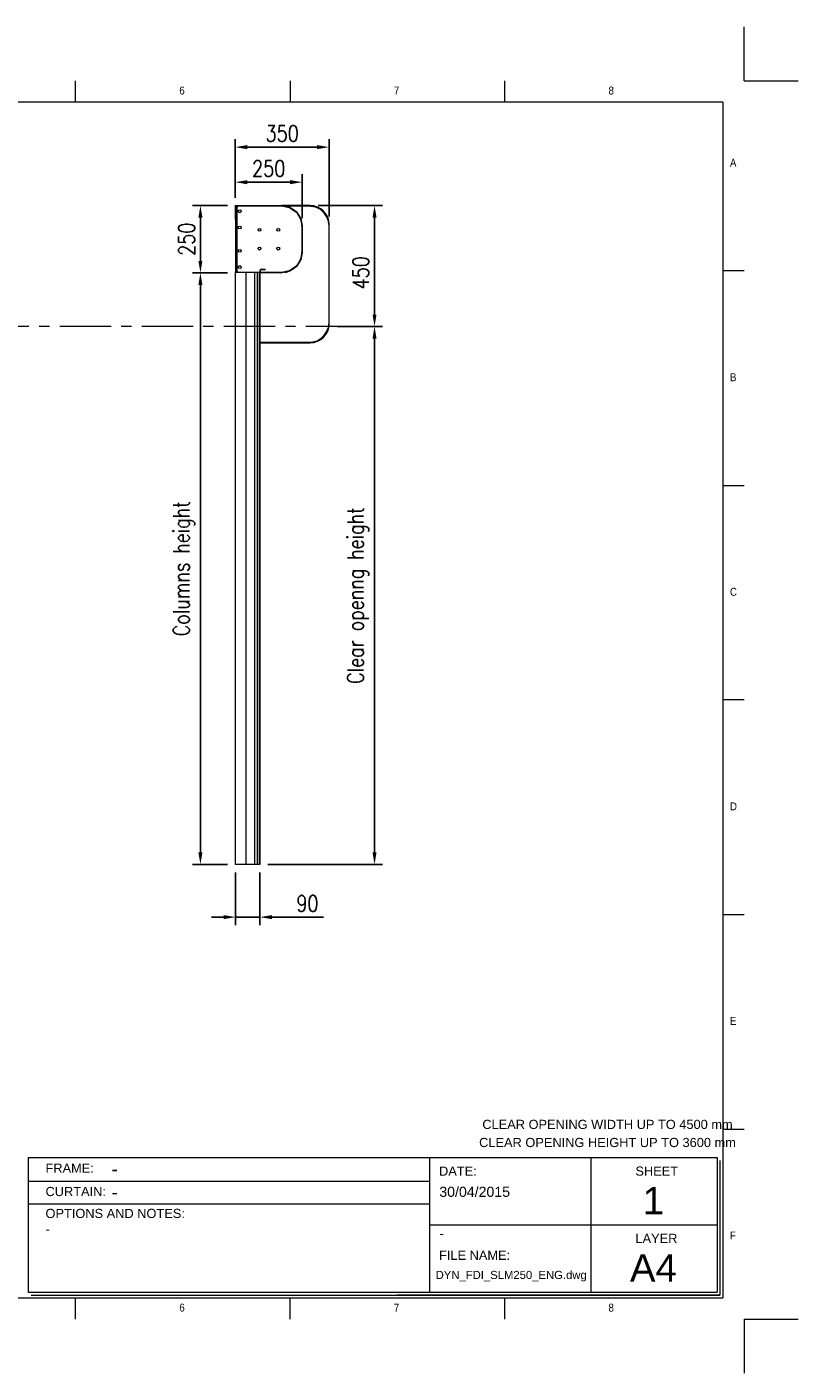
# Model space of a CAD drawing. Header units: millimetres. Extents: x 1545 to 17790, y 764 to 5765.
# Tile 5 of 5: x 5640 to 8504, y 764 to 5765. Entities that reach past the tile are written whole.
import ezdxf

# ---------------------------------------------------------------- set-up
doc = ezdxf.new("R2010")
doc.units = ezdxf.units.MM
doc.header["$LTSCALE"] = 50
doc.header["$PDSIZE"] = -1
doc.linetypes.add('CENTERX2', pattern=[20.32, 12.7, -2.54, 2.54, -2.54])
doc.layers.add('FORMAT', color=7, linetype='Continuous')
doc.styles.add('NYIP', font='romans.shx', dxfattribs={"width": 0.8})
doc.styles.add('SLDTEXTSTYLE0', font='GOTHIC.TTF', dxfattribs={"width": 0.913})
doc.styles.get("Standard").update_dxf_attribs({"font": 'GOTHIC.TTF'})
doc.dimstyles.new('STANDARD35', dxfattribs={"dimscale": 35, "dimtxt": 2, "dimasz": 1.5, "dimexe": 1, "dimexo": 1, "dimgap": 0.7, "dimtad": 1, "dimdec": 0, "dimdsep": 46, "dimtxsty": 'NYIP', "dimcen": 0, "dimclrd": 1, "dimclre": 1, "dimclrt": 2, "dimadec": 0, "dimazin": 0, "dimtfac": 1, "dimtdec": 0, "dimtix": 1, "dimtmove": 0, "dimatfit": 3, "dimfxl": 0, "dimtvp": 1, "dimtolj": 1, "dimtzin": 0, "dimarcsym": 0})

# ---------------------------------------------------------------- blocks, each defined once
blk = doc.blocks.new('A$C7C9C4F3F')
at = {"color": 7, "lineweight": 5}
for p, q in [((8295, 11245), (8295, 11504)), ((0, 1766), (199, 1766))]:
    blk.add_line(p, q, dxfattribs=at)
at = {"layer": 'FORMAT', "color": 7, "lineweight": 5}
for p, q in [((2216, 11304), (2216, 11504)), ((4209, 11504), (4209, 11304)), ((6202, 11304), (6202, 11504)), ((10188, 11304), (10188, 11504)), ((12181, 11504), (12181, 11304)), ((14174, 11304), (14174, 11504)), ((16199, 11304), (199, 11304)), ((199, 11304), (199, 199)), ((16199, 11304), (16199, 199)), ((199, 9738), (0, 9738)), ((16399, 9738), (16199, 9738)), ((0, 7745), (199, 7745)), ((16199, 7745), (16399, 7745)), ((0, 5752), (199, 5752)), ((16399, 5752), (16199, 5752)), ((0, 3759), (199, 3759)), ((16199, 3759), (16399, 3759)), ((16199, 1766), (16399, 1766)), ((8295, 0), (8295, 258)), ((199, 199), (16199, 199)), ((2224, 0), (2224, 199)), ((4018, 199), (4018, 0)), ((6210, 0), (6210, 199)), ((10188, 0), (10188, 199)), ((12181, 0), (12181, 199)), ((14174, 0), (14174, 199))]:
    blk.add_line(p, q, dxfattribs=at)
at = {"color": 7, "lineweight": 5, "char_height": 73.8, "attachment_point": 1, "style": 'SLDTEXTSTYLE0'}
for s, insert in [('1', (1203, 11450)), ('2', (3180, 11450)), ('3', (5173, 11450)), ('4', (7166, 11450)), ('5', (9159, 11450)), ('6', (11152, 11450)), ('7', (13145, 11450)), ('8', (15138, 11450)), ('A', (66, 10780)), ('A', (16266, 10780)), ('B', (66, 8787)), ('B', (16266, 8787)), ('C', (66, 6794)), ('C', (16266, 6794)), ('D', (66, 4801)), ('D', (16266, 4801)), ('E', (66, 2808)), ('1', (1012, 145)), ('2', (2988, 145)), ('3', (4981, 145)), ('4', (6974, 145))]:
    blk.add_mtext(s, dxfattribs=dict(at, insert=insert))
at = {"layer": 'FORMAT', "color": 7, "lineweight": 5, "char_height": 73.8, "attachment_point": 1, "style": 'SLDTEXTSTYLE0'}
for s, insert in [('E', (16266, 2808)), ('F', (66, 815)), ('F', (16266, 815)), ('5', (9159, 145)), ('6', (11152, 145)), ('7', (13145, 145)), ('8', (15138, 145))]:
    blk.add_mtext(s, dxfattribs=dict(at, insert=insert))
blk = doc.blocks.new('*D43')
at = {"color": 1, "lineweight": -2, "transparency": 16777216}
for p, q in [((6413, 5129.9), (6413, 5348.4)), ((6458, 5318.4), (6717.6, 5318.4)), ((6762.6, 5060.4), (6762.6, 5348.4))]:
    blk.add_line(p, q, dxfattribs=at)
at = {"color": 1, "transparency": 16777216}
for points in [[(6458, 5325.9), (6458, 5310.9), (6413, 5318.4)], [(6717.6, 5325.9), (6717.6, 5310.9), (6762.6, 5318.4)]]:
    blk.add_solid(points, dxfattribs=at)
at = {"layer": 'Defpoints', "color": 0, "transparency": 16777216}
for p in [(6762.6, 5318.4), (6413, 5099.9), (6762.6, 5030.4)]:
    blk.add_point(p, dxfattribs=at)
at = {"color": 2, "lineweight": 5, "transparency": 16777216, "insert": (6587.8, 5369.4), "char_height": 60, "attachment_point": 5, "style": 'NYIP'}
blk.add_mtext('\\A1;350', dxfattribs=at)
blk = doc.blocks.new('*D44')
at = {"color": 1, "lineweight": -2, "transparency": 16777216}
for p, q in [((6413, 5129.9), (6413, 5218.2)), ((6662.5, 5054.6), (6662.5, 5218.2)), ((6458, 5188.2), (6617.5, 5188.2))]:
    blk.add_line(p, q, dxfattribs=at)
at = {"color": 1, "transparency": 16777216}
for points in [[(6458, 5195.7), (6458, 5180.7), (6413, 5188.2)], [(6617.5, 5195.7), (6617.5, 5180.7), (6662.5, 5188.2)]]:
    blk.add_solid(points, dxfattribs=at)
at = {"layer": 'Defpoints', "color": 0, "transparency": 16777216}
for p in [(6662.5, 5188.2), (6413, 5099.9), (6662.5, 5024.6)]:
    blk.add_point(p, dxfattribs=at)
at = {"color": 2, "lineweight": 5, "transparency": 16777216, "insert": (6537.8, 5239.2), "char_height": 60, "attachment_point": 5, "style": 'NYIP'}
blk.add_mtext('\\A1;250', dxfattribs=at)
blk = doc.blocks.new('*D45')
at = {"color": 1, "lineweight": -2, "transparency": 16777216}
for p, q in [((6385, 5101.4), (6254.1, 5101.4)), ((6284.1, 5056.4), (6284.1, 4895.9)), ((6385, 4850.9), (6254.1, 4850.9))]:
    blk.add_line(p, q, dxfattribs=at)
at = {"color": 1, "transparency": 16777216}
for points in [[(6276.6, 5056.4), (6291.6, 5056.4), (6284.1, 5101.4)], [(6276.6, 4895.9), (6291.6, 4895.9), (6284.1, 4850.9)]]:
    blk.add_solid(points, dxfattribs=at)
at = {"layer": 'Defpoints', "color": 0, "transparency": 16777216}
for p in [(6415, 5101.4), (6284.1, 4850.9), (6415, 4850.9)]:
    blk.add_point(p, dxfattribs=at)
at = {"color": 2, "lineweight": 5, "transparency": 16777216, "insert": (6233.1, 4976.2), "char_height": 60, "attachment_point": 5, "rotation": 90, "style": 'NYIP'}
blk.add_mtext('\\A1;250', dxfattribs=at)
blk = doc.blocks.new('*D46')
at = {"color": 1, "lineweight": -2, "transparency": 16777216}
for p, q in [((6385, 4850.9), (6254.1, 4850.9)), ((6284.1, 4805.9), (6284.1, 2697.9)), ((6385, 2652.9), (6254.1, 2652.9))]:
    blk.add_line(p, q, dxfattribs=at)
at = {"color": 1, "transparency": 16777216}
for points in [[(6276.6, 4805.9), (6291.6, 4805.9), (6284.1, 4850.9)], [(6276.6, 2697.9), (6291.6, 2697.9), (6284.1, 2652.9)]]:
    blk.add_solid(points, dxfattribs=at)
at = {"layer": 'Defpoints', "color": 0, "transparency": 16777216}
for p in [(6415, 4850.9), (6284.1, 2652.9), (6415, 2652.9)]:
    blk.add_point(p, dxfattribs=at)
at = {"color": 2, "lineweight": 5, "transparency": 16777216, "insert": (6223.1, 3751.9), "char_height": 60, "attachment_point": 5, "rotation": 90, "style": 'NYIP'}
blk.add_mtext('\\A1;Columns height', dxfattribs=at)
blk = doc.blocks.new('*D47')
at = {"color": 1, "lineweight": -2, "transparency": 16777216}
for p, q in [((6792.5, 4651.4), (6960.9, 4651.4)), ((6930.9, 2697.9), (6930.9, 4606.4)), ((6535, 2652.9), (6960.9, 2652.9))]:
    blk.add_line(p, q, dxfattribs=at)
at = {"color": 1, "transparency": 16777216}
for points in [[(6923.4, 4606.4), (6938.4, 4606.4), (6930.9, 4651.4)], [(6923.4, 2697.9), (6938.4, 2697.9), (6930.9, 2652.9)]]:
    blk.add_solid(points, dxfattribs=at)
at = {"layer": 'Defpoints', "color": 0, "transparency": 16777216}
for p in [(6762.5, 4651.4), (6930.9, 4651.4), (6505, 2652.9)]:
    blk.add_point(p, dxfattribs=at)
at = {"color": 2, "lineweight": 5, "transparency": 16777216, "insert": (6869.9, 3652.2), "char_height": 60, "attachment_point": 5, "rotation": 90, "style": 'NYIP'}
blk.add_mtext('\\A1;Clear openng height', dxfattribs=at)
blk = doc.blocks.new('*D48')
at = {"color": 1, "lineweight": -2, "transparency": 16777216}
for p, q in [((6415, 2622.9), (6415, 2427.6)), ((6505, 2622.9), (6505, 2427.6)), ((6370, 2457.6), (6325, 2457.6)), ((6415, 2457.6), (6505, 2457.6)), ((6550, 2457.6), (6741.5, 2457.6))]:
    blk.add_line(p, q, dxfattribs=at)
at = {"color": 1, "transparency": 16777216}
for points in [[(6370, 2465.1), (6370, 2450.1), (6415, 2457.6)], [(6550, 2465.1), (6550, 2450.1), (6505, 2457.6)]]:
    blk.add_solid(points, dxfattribs=at)
at = {"layer": 'Defpoints', "color": 0, "transparency": 16777216}
for p in [(6415, 2652.9), (6505, 2652.9), (6505, 2457.6)]:
    blk.add_point(p, dxfattribs=at)
at = {"color": 2, "lineweight": 5, "transparency": 16777216, "insert": (6681.7, 2508.6), "char_height": 60, "attachment_point": 5, "style": 'NYIP'}
blk.add_mtext('\\A1;90', dxfattribs=at)
blk = doc.blocks.new('*D49')
at = {"color": 1, "lineweight": -2, "transparency": 16777216}
for p, q in [((6721.6, 5101.4), (6960.9, 5101.4)), ((6930.9, 4696.4), (6930.9, 5056.4)), ((6791.8, 4651.4), (6960.9, 4651.4))]:
    blk.add_line(p, q, dxfattribs=at)
at = {"color": 1, "transparency": 16777216}
for points in [[(6923.4, 5056.4), (6938.4, 5056.4), (6930.9, 5101.4)], [(6923.4, 4696.4), (6938.4, 4696.4), (6930.9, 4651.4)]]:
    blk.add_solid(points, dxfattribs=at)
at = {"layer": 'Defpoints', "color": 0, "transparency": 16777216}
for p in [(6691.6, 5101.4), (6930.9, 5101.4), (6761.8, 4651.4)]:
    blk.add_point(p, dxfattribs=at)
at = {"color": 2, "lineweight": 5, "transparency": 16777216, "insert": (6879.9, 4851.4), "char_height": 60, "attachment_point": 5, "rotation": 90, "style": 'NYIP'}
blk.add_mtext('\\A1;450', dxfattribs=at)

msp = doc.modelspace()

# ---------------------------------------------------------------- linework, layer by layer
at = {"color": 2, "lineweight": 5}
for p, q in [((8304.3, 5565), (8304.3, 5765)), ((8304.3, 5565), (8504.3, 5565)), ((8304.3, 963.5), (8504.3, 963.5)), ((8304.3, 963.5), (8304.3, 763.5))]:
    msp.add_line(p, q, dxfattribs=at)
at = {"lineweight": 5}
for p, q in [((6415, 5099.9), (6413, 5099.9)), ((6413, 5099.9), (6413, 5050.9)), ((6415, 5099.9), (6415, 5101.4)), ((6415, 5101.4), (6585.7, 5101.4)), ((6415, 5099.9), (6585.7, 5099.9)), ((6415, 5099.9), (6415, 5050.9)), ((6415, 5097.9), (6417, 5097.9)), ((6415, 5095.4), (6417, 5095.4)), ((6415.6, 5099.9), (6415.6, 5099.4)), ((6415.6, 5099.4), (6417, 5099.4)), ((6415.6, 5099.4), (6415.6, 5097.9)), ((6417, 5099.9), (6417, 5097.9)), ((6417, 5097.9), (6417, 5095.4)), ((6419.5, 5097.9), (6417, 5097.9)), ((6417, 5095.4), (6417, 5093.9)), ((6419.5, 5097.9), (6419.5, 5099.9)), ((6419.7, 5094.9), (6419.7, 4857.9)), ((6691.6, 5101.4), (6585.7, 5101.4)), ((6585.7, 5099.9), (6585.7, 5101.4)), ((6586, 5099.7), (6586, 5099.9)), ((6587.1, 5099.7), (6586, 5099.7)), ((6586.6, 5101.3), (6586.3, 5099.9)), ((6586.3, 5099.9), (6614.2, 5094.3)), ((6586.6, 5101.3), (6614.5, 5095.8)), ((6591.2, 5100.4), (6691.6, 5100.4)), ((6614.2, 5094.3), (6614.5, 5095.8)), ((6616, 5095.2), (6615.2, 5093.9)), ((6615.2, 5093.9), (6638.6, 5078.2)), ((6616, 5095.2), (6639.4, 5079.5)), ((6638.6, 5078.2), (6639.4, 5079.5)), ((6640.6, 5078.3), (6639.3, 5077.5)), ((6639.3, 5077.5), (6655, 5054.1)), ((6640.6, 5078.3), (6656.3, 5054.9)), ((6655, 5054.1), (6656.3, 5054.9)), ((6656.9, 5053.4), (6655.4, 5053.1)), ((6655.4, 5053.1), (6661, 5025.2)), ((6656.9, 5053.4), (6662.4, 5025.5)), ((6686.3, 5100.4), (6686.3, 5100)), ((6691.6, 5099.8), (6691.6, 5100.4)), ((6413, 5050.9), (6415, 5050.9)), ((6415, 5050.9), (6415, 4857.4)), ((6660.8, 5024.9), (6660.8, 5026)), ((6661, 5024.9), (6660.8, 5024.9)), ((6661, 5025.2), (6662.4, 5025.5)), ((6662.5, 5024.6), (6661, 5024.6)), ((6661, 5024.6), (6661, 4928.2)), ((6662.5, 5024.6), (6662.5, 4928.2)), ((6761.6, 5030.4), (6761, 5030.4)), ((6761.2, 5025.6), (6761.6, 5025.6)), ((6761.6, 5030.4), (6761.6, 4662.4)), ((6762.6, 4662.4), (6762.6, 5030.4)), ((6661, 4927.7), (6655.4, 4899.7)), ((6662.4, 4927.4), (6656.9, 4899.4)), ((6660.8, 4927.9), (6661, 4927.9)), ((6660.8, 4926.8), (6660.8, 4927.9)), ((6661, 4928.2), (6662.5, 4928.2)), ((6662.4, 4927.4), (6661, 4927.7)), ((6417, 4857.4), (6415, 4857.4)), ((6415, 4857.4), (6415, 4854.9)), ((6415, 4852.9), (6415, 4854.9)), ((6415, 4854.9), (6417, 4854.9)), ((6415, 2652.9), (6415, 4852.9)), ((6419.2, 4852.9), (6415, 4852.9)), ((6417, 4858.9), (6417, 4857.4)), ((6417, 4857.4), (6417, 4854.9)), ((6417, 4852.9), (6417, 4854.9)), ((6417, 4854.9), (6419.5, 4854.9)), ((6418.9, 4854.9), (6418.9, 4858.3)), ((6445.8, 4852.9), (6419.2, 4852.9)), ((6419.5, 4854.9), (6419.5, 4852.9)), ((6450, 4852.9), (6445.8, 4852.9)), ((6452.2, 4852.9), (6450, 4852.9)), ((6452.2, 4852.9), (6452.2, 2652.9)), ((6484.7, 4852.9), (6452.2, 4852.9)), ((6485.3, 4852.9), (6484.7, 4852.9)), ((6485.3, 4852.9), (6485.3, 2652.9)), ((6506.5, 4852.9), (6485.3, 4852.9)), ((6495.4, 4852.9), (6494.4, 4852.9)), ((6495.4, 4852.9), (6495.4, 2652.9)), ((6502.5, 4852.9), (6502.5, 2652.9)), ((6505, 4852.9), (6505, 2652.9)), ((6507, 4861.2), (6505.5, 4861.2)), ((6505.5, 4855.6), (6505.5, 4861.2)), ((6505.5, 4855.6), (6507, 4855.6)), ((6507, 4855.6), (6507, 4861.2)), ((6509.7, 4865.4), (6509.7, 4863.9)), ((6509.7, 4865.4), (6525, 4865.4)), ((6509.7, 4863.9), (6525, 4863.9)), ((6509.7, 4852.9), (6509.7, 4851.4)), ((6585.7, 4852.9), (6509.7, 4852.9)), ((6525, 4865.4), (6525, 4863.9)), ((6585.7, 4851.4), (6585.7, 4852.9)), ((6586, 4852.9), (6586, 4853.1)), ((6586, 4853.1), (6587.1, 4853.1)), ((6614.2, 4858.5), (6586.3, 4853)), ((6586.3, 4853), (6586.6, 4851.5)), ((6614.5, 4857), (6586.6, 4851.5)), ((6614.5, 4857), (6614.2, 4858.5)), ((6638.6, 4874.6), (6615.2, 4858.9)), ((6615.2, 4858.9), (6616, 4857.7)), ((6639.4, 4873.3), (6616, 4857.7)), ((6639.4, 4873.3), (6638.6, 4874.6)), ((6655, 4898.8), (6639.3, 4875.3)), ((6639.3, 4875.3), (6640.6, 4874.5)), ((6656.3, 4897.9), (6640.6, 4874.5)), ((6656.3, 4897.9), (6655, 4898.8)), ((6655.4, 4899.7), (6656.9, 4899.4)), ((6585.7, 4851.4), (6509.7, 4851.4)), ((6691.6, 4592.4), (6505, 4592.4)), ((6505, 4591.4), (6691.6, 4591.4)), ((6419.2, 2652.9), (6415, 2652.9)), ((6445.8, 2652.9), (6419.2, 2652.9)), ((6450, 2652.9), (6445.8, 2652.9)), ((6452.2, 2652.9), (6450, 2652.9)), ((6484.7, 2652.9), (6452.2, 2652.9)), ((6485.3, 2652.9), (6484.7, 2652.9)), ((6494.4, 2652.9), (6485.3, 2652.9)), ((6495.4, 2652.9), (6494.4, 2652.9)), ((6501.9, 2652.9), (6495.4, 2652.9)), ((6502.5, 2652.9), (6501.9, 2652.9)), ((6504.9, 2652.9), (6502.5, 2652.9)), ((6505, 2652.9), (6504.9, 2652.9)), ((5644.7, 1563.9), (8204, 1563.9)), ((5644.7, 1563.9), (5644.7, 1063.9)), ((7134.9, 1563.9), (7134.9, 1063.9)), ((7734.9, 1563.9), (7734.9, 1063.9)), ((8204, 1563.9), (8204, 1063.9)), ((8214.3, 1553.6), (8214.3, 1053.6)), ((5646.7, 1476.4), (7134.9, 1476.4)), ((5646.7, 1392.4), (7134.9, 1392.4)), ((7134.9, 1313.9), (8204, 1313.9)), ((5644.7, 1063.9), (8204, 1063.9)), ((5655.1, 1053.6), (8214.3, 1053.6)), ((8214.3, 1053.6), (7015.3, 1053.6)), ((7025.6, 1053.6), (8214.3, 1053.6))]:
    msp.add_line(p, q, dxfattribs=at)
at = {"color": 1, "linetype": 'CENTERX2', "lineweight": 5, "ltscale": 0.3}
msp.add_line((6866.4, 4651.4), (2798.5, 4651.4), dxfattribs=at)
at = {"lineweight": 5}
for centre in [(6430, 5079.9), (6430, 5019.9), (6503.5, 5011.4), (6573.5, 5011.4), (6430, 4932.9), (6503.5, 4941.4), (6573.5, 4941.4), (6430, 4872.9)]:
    msp.add_circle(centre, 5.25, dxfattribs=at)
for centre, radius, start, end in [((6417, 5097.9), 4, 311.8744, 318.1256), ((6585.7, 5097.2), 4.17, 78.75, 90), ((6585.7, 5097.2), 2.67, 78.75, 90), ((6586, 5024.9), 75, 20.3257, 69.6743), ((6613.7, 5091.7), 2.67, 56.25, 78.75), ((6613.7, 5091.7), 4.17, 56.25, 78.75), ((6637.1, 5076), 2.67, 33.75, 56.25), ((6637.1, 5076), 4.17, 33.75, 56.25), ((6652.8, 5052.6), 2.67, 11.25, 33.75), ((6652.8, 5052.6), 4.17, 11.25, 33.75), ((6691.6, 5030.4), 71, 0, 90), ((6691.6, 5030.4), 70, 0, 90), ((6686.3, 5025.1), 75, 17.7481, 72.2552), ((6658.3, 5024.6), 2.67, 0, 11.25), ((6658.3, 5024.6), 4.17, 0, 11.25), ((6586, 4927.9), 75, 290.3257, 339.6743), ((6658.3, 4928.2), 2.67, 348.75, 0), ((6658.3, 4928.2), 4.17, 348.75, 0), ((6417, 4854.9), 4, 41.8744, 48.1256), ((6509.7, 4861.2), 4.17, 90, 180), ((6509.7, 4855.6), 4.17, 180, 270), ((6509.7, 4861.2), 2.67, 90, 180), ((6509.7, 4855.6), 2.67, 180, 270), ((6585.7, 4855.6), 2.67, 270, 281.25), ((6585.7, 4855.6), 4.17, 270, 281.25), ((6613.7, 4861.1), 2.67, 281.25, 303.75), ((6613.7, 4861.1), 4.17, 281.25, 303.75), ((6637.1, 4876.8), 2.67, 303.75, 326.25), ((6637.1, 4876.8), 4.17, 303.75, 326.25), ((6652.8, 4900.3), 2.67, 326.25, 348.75), ((6652.8, 4900.3), 4.17, 326.25, 348.75), ((6691.6, 4662.4), 70, 270, 0), ((6691.6, 4662.4), 71, 270, 0), ((6686.3, 4667.1), 75, 287.7448, 342.2552)]:
    msp.add_arc(centre, radius, start, end, dxfattribs=at)
for points, knots in [([(6419.7, 5094.9), (6419.4, 5094.8), (6418.8, 5094.4), (6418, 5094.1), (6417.1, 5093.9), (6416.3, 5093.9), (6415.7, 5094), (6415.3, 5094.3), (6415.1, 5094.8), (6415, 5095.1), (6415, 5095.4)], [0, 0, 0, 0, 0.12383, 0.246082, 0.370381, 0.500169, 0.629239, 0.751049, 0.857242, 1, 1, 1, 1]), ([(6417.5, 5094), (6417.5, 5094), (6417.3, 5094.1), (6417.2, 5094.3), (6417, 5094.8), (6417, 5095.2), (6417, 5095.4)], [0, 0, 0, 0, 0.069303, 0.344255, 0.611255, 1, 1, 1, 1]), ([(6419.5, 5099.9), (6419.8, 5099.9), (6420.2, 5099.9), (6420.6, 5099.7), (6420.9, 5099.3), (6421, 5098.6), (6421, 5097.9), (6420.9, 5097), (6420.5, 5096.1), (6420.2, 5095.6), (6420, 5095.2)], [0, 0, 0, 0, 0.122112, 0.243439, 0.368122, 0.499997, 0.628693, 0.750944, 0.85668, 1, 1, 1, 1]), ([(6419.5, 5097.9), (6419.7, 5097.9), (6420.1, 5097.9), (6420.6, 5097.8), (6420.8, 5097.6), (6420.9, 5097.5), (6420.9, 5097.4)], [0, 0, 0, 0, 0.33971, 0.642702, 0.924422, 1, 1, 1, 1]), ([(6612.1, 5095.2), (6611.1, 5095.7), (6609.3, 5096.4), (6606.8, 5097.4), (6604.4, 5098.1), (6601.9, 5098.6), (6599.4, 5099.1), (6597.6, 5099.2), (6596.7, 5099.3)], [0, 0, 0, 0, 0.196587, 0.353501, 0.502955, 0.67106, 0.834676, 1, 1, 1, 1]), ([(6686.3, 5100), (6687.9, 5100), (6691, 5099.9), (6695.5, 5099.7), (6699.9, 5099.1), (6704.4, 5098.1), (6707.5, 5097.1), (6709.2, 5096.5)], [0, 0, 0, 0, 0.203018, 0.399612, 0.582113, 0.776353, 1, 1, 1, 1]), ([(6660.4, 5035.5), (6660.4, 5035.5), (6660.4, 5036.5), (6660.2, 5037.8), (6659.9, 5039.5), (6659.7, 5040.8), (6659.4, 5042.1), (6659.1, 5043.4), (6658.7, 5044.8), (6658.2, 5046.5), (6657.4, 5048.6), (6656.7, 5050.1), (6656.3, 5051)], [0, 0, 0, 0, 0.004521, 0.172011, 0.25238, 0.333936, 0.41672, 0.500767, 0.586115, 0.689453, 0.827396, 1, 1, 1, 1]), ([(6757.7, 5048), (6758.4, 5046.1), (6759.6, 5042.5), (6760.6, 5037), (6761.1, 5031.4), (6761.1, 5027.6), (6761.2, 5025.6)], [0, 0, 0, 0, 0.254826, 0.504244, 0.731461, 1, 1, 1, 1]), ([(6656.3, 4901.9), (6656.8, 4902.8), (6657.5, 4904.6), (6658.5, 4907.1), (6659.2, 4909.5), (6659.7, 4912), (6660.2, 4914.6), (6660.3, 4916.3), (6660.4, 4917.2)], [0, 0, 0, 0, 0.196605, 0.353513, 0.502955, 0.671059, 0.834677, 1, 1, 1, 1]), ([(6415, 4857.4), (6415, 4857.7), (6415, 4858.1), (6415.3, 4858.5), (6415.7, 4858.8), (6416.3, 4858.9), (6417.1, 4858.9), (6417.9, 4858.8), (6418.8, 4858.4), (6419.3, 4858.1), (6419.7, 4857.9)], [0, 0, 0, 0, 0.122112, 0.24344, 0.368122, 0.499997, 0.628696, 0.750947, 0.856681, 1, 1, 1, 1]), ([(6417, 4857.4), (6417, 4857.7), (6417, 4858), (6417.1, 4858.5), (6417.3, 4858.7), (6417.5, 4858.8), (6417.5, 4858.8)], [0, 0, 0, 0, 0.340513, 0.644226, 0.926615, 1, 1, 1, 1]), ([(6420, 4857.6), (6420.2, 4857.3), (6420.5, 4856.8), (6420.8, 4855.9), (6421, 4855), (6421, 4854.2), (6420.9, 4853.6), (6420.6, 4853.2), (6420.2, 4853), (6419.8, 4852.9), (6419.5, 4852.9)], [0, 0, 0, 0, 0.123829, 0.246084, 0.370381, 0.500169, 0.62924, 0.751051, 0.857244, 1, 1, 1, 1]), ([(6420.9, 4855.4), (6420.9, 4855.4), (6420.8, 4855.2), (6420.6, 4855.1), (6420.1, 4854.9), (6419.8, 4854.9), (6419.5, 4854.9)], [0, 0, 0, 0, 0.069296, 0.344255, 0.61126, 1, 1, 1, 1]), ([(6596.6, 4853.5), (6596.6, 4853.5), (6597.6, 4853.6), (6598.9, 4853.7), (6600.6, 4854), (6601.9, 4854.2), (6603.2, 4854.5), (6604.5, 4854.8), (6605.9, 4855.2), (6607.6, 4855.7), (6609.7, 4856.5), (6611.2, 4857.2), (6612.1, 4857.6)], [0, 0, 0, 0, 0.004521, 0.172011, 0.252381, 0.333937, 0.41672, 0.500766, 0.586115, 0.689453, 0.827395, 1, 1, 1, 1]), ([(6761.2, 4667.1), (6761.2, 4665.5), (6761.1, 4662.4), (6760.9, 4657.9), (6760.3, 4653.5), (6759.3, 4649), (6758.3, 4645.9), (6757.7, 4644.3)], [0, 0, 0, 0, 0.203018, 0.399612, 0.582113, 0.776353, 1, 1, 1, 1]), ([(6709.2, 4595.7), (6707.3, 4595), (6703.6, 4593.8), (6698, 4592.8), (6694.3, 4592.5), (6692.6, 4592.4)], [0, 0, 0, 0, 0.350323, 0.688737, 1, 1, 1, 1])]:
    msp.add_open_spline(points, degree=3, knots=knots, dxfattribs=at)

# ---------------------------------------------------------------- block references
at = {"lineweight": 5, "xscale": 0.4, "yscale": 0.4, "zscale": 0.4}
msp.add_blockref('A$C7C9C4F3F', (1744.9, 963.5), dxfattribs=at)

# ---------------------------------------------------------------- texts
at = {"lineweight": 5}
for s, insert, char_height, width, attachment_point in [('{\\fArial|b0|i0|c0|p34;CLEAR OPENING WIDTH UP TO 4500 mm}', (7796.4, 1704.5), 34.043, 1130.977, 2), ('{\\fArial|b0|i0|c0|p34;CLEAR OPENING HEIGHT UP TO 3600 mm}', (7796.4, 1637.3), 34.043, 1130.977, 2), ('{\\fArial|b0|i0|c0|p34;FRAME:}', (5708.6, 1541.9), 34.043, 578.728, 1), ('{\\fArial|b0|i0|c0|p34;-}', (5953.6, 1547.1), 50, 1057.823, 1), ('{\\fArial|b0|i0|c0|p34;DATE:}', (7170.6, 1531), 34.043, 578.728, 1), ('{\\fArial|b0|i0|c0|p34;SHEET}', (7900.1, 1531), 34.043, 578.728, 1), ('{\\fArial|b0|i0|c0|p34;CURTAIN:}', (5708.6, 1455.2), 34.043, 578.728, 1), ('{\\fArial|b0|i0|c0|p34;\\H0.752x;30/04/2015}', (7171.5, 1455.9), 50, 1044.717, 1), ('{\\fArial|b0|i0|c0|p34;1}', (7966.9, 1455.1), 102, 223.943, 2), ('{\\fArial|b0|i0|c0|p34;-}', (5953.6, 1460.8), 50, 1057.823, 1), ('{\\fArial|b0|i0|c0|p34;OPTIONS AND NOTES:}', (5708.6, 1373.7), 34.043, 578.728, 1), ('{\\fArial|b0|i0|c0|p34;-}', (5708.6, 1315.3), 34.043, 578.728, 1), ('{\\fArial|b0|i0|c0|p34;\\H0.752x;-}', (7171.5, 1301.4), 50, 1044.717, 1), ('{\\fArial|b0|i0|c0|p34;LAYER}', (7900.1, 1281), 34.043, 578.728, 1), ('{\\fArial|b0|i0|c0|p34;FILE NAME:}', (7170.6, 1218.3), 34.043, 578.728, 1), ('{\\fArial|b0|i0|c0|p34;A4}', (7966.9, 1205.1), 102, 223.943, 2), ('{\\fArial|b0|i0|c0|p34;DYN_FDI_SLM250_ENG.dwg}', (7158, 1143.2), 30, 1044.717, 1)]:
    msp.add_mtext(s, dxfattribs=dict(at, insert=insert, char_height=char_height, width=width, attachment_point=attachment_point))

# ---------------------------------------------------------------- dimensions: what is measured, and where the dimension line sits
at = {"color": 1, "lineweight": 5}
for base, p1, p2, picture, middle in [((6762.6, 5318.4), (6413, 5099.9), (6762.6, 5030.4), '*D43', (6587.8, 5369.4)), ((6662.507913, 5188.161234), (6413.007912, 5099.911214), (6662.507913, 5024.64822), '*D44', (6537.757912, 5239.161234))]:
    dim = msp.add_linear_dim(base=base, p1=p1, p2=p2, dimstyle='STANDARD35', override={"dimscale": 30}, dxfattribs=at)
    dim.commit()
    dim.dimension.update_dxf_attribs({"geometry": picture, "text_midpoint": middle})
dim = msp.add_linear_dim(base=(6284.10563, 4850.91121), p1=(6415.00792, 5101.41119), p2=(6415.00792, 4850.91121), angle=90, dimstyle='STANDARD35', override={"dimscale": 30}, dxfattribs=at)
dim.commit()
dim.dimension.update_dxf_attribs({"geometry": '*D45', "text_midpoint": (6233.10563, 4976.1612)})
dim = msp.add_linear_dim(base=(6930.9, 5101.4), p1=(6761.8, 4651.4), p2=(6691.6, 5101.4), angle=90, dimstyle='STANDARD35', override={"dimscale": 30}, dxfattribs=at)
dim.commit()
dim.dimension.update_dxf_attribs({"geometry": '*D49', "text_midpoint": (6930.9, 4851.4), "dimtype": 160})
for base, p1, p2, text, picture, middle in [((6284.1, 2652.9), (6415, 4850.9), (6415, 2652.9), 'Columns height', '*D46', (6223.1, 3751.9)), ((6930.9, 4651.4), (6505, 2652.9), (6762.5, 4651.4), 'Clear openng height', '*D47', (6869.9, 3652.2))]:
    dim = msp.add_linear_dim(base=base, p1=p1, p2=p2, angle=90, text=text, dimstyle='STANDARD35', override={"dimscale": 30}, dxfattribs=at)
    dim.commit()
    dim.dimension.update_dxf_attribs({"geometry": picture, "text_midpoint": middle})
dim = msp.add_linear_dim(base=(6505, 2457.6), p1=(6415, 2652.9), p2=(6505, 2652.9), dimstyle='STANDARD35', override={"dimscale": 30}, dxfattribs=at)
dim.commit()
dim.dimension.update_dxf_attribs({"geometry": '*D48', "text_midpoint": (6681.7, 2457.6), "dimtype": 160})

doc.saveas('drawing.dxf')
